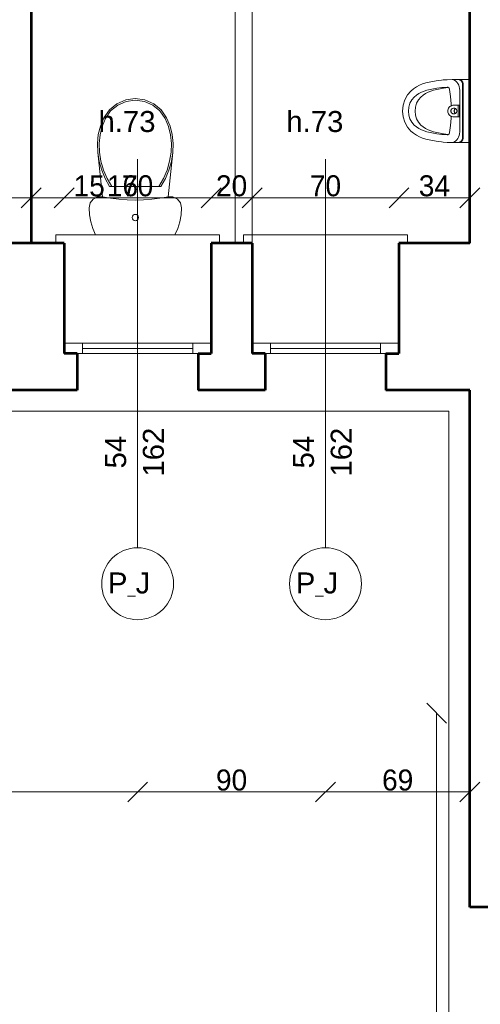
# Model space of a CAD drawing. Header units: inches. Extents: x -21887 to 84279, y -131485 to 67836.
# Tile 20 of 256: x -1864 to 331, y -24384 to -19694. Entities that reach past the tile are written whole.
import ezdxf

# ---------------------------------------------------------------- set-up
doc = ezdxf.new("R2010")
doc.units = ezdxf.units.IN
doc.header["$MEASUREMENT"] = 0
doc.layers.get('0').update_dxf_attribs({"lineweight": 13})
doc.layers.get('Defpoints').update_dxf_attribs({"lineweight": 13})
for name, color, linetype, lineweight in [('AI_MURY', 7, 'Continuous', 53), ('Dimensioning', 7, 'Continuous', 13), ('DRZWI', 7, 'Continuous', 13), ('dzialowki', 7, 'Continuous', 53), ('Furniture & Equipment', 7, 'Continuous', 13), ('PODCIAGI', 7, 'Continuous', 13)]:
    doc.layers.add(name, color=color, linetype=linetype, lineweight=lineweight)
doc.styles.add('GENERATED_STYLE_7', font='txt')
doc.styles.add('Style-Courier New', font='txt')
doc.dimstyles.new('Dimstyle_4', dxfattribs={"dimtxt": 100, "dimasz": 95, "dimexe": 0, "dimexo": 0, "dimgap": 0.09, "dimtad": 1, "dimdec": 0, "dimlfac": 0.1, "dimzin": 0, "dimdsep": 46, "dimlunit": 5, "dimtxsty": 'GENERATED_STYLE_7', "dimblk": 'ARROWHEAD_6', "dimcen": 0.09, "dimclrd": 161, "dimclre": 161, "dimclrt": 7, "dimadec": 0, "dimazin": 0, "dimtfac": 1, "dimtdec": 0, "dimtmove": 0, "dimatfit": 3, "dimfxl": 0, "dimtolj": 1, "dimtzin": 0, "dimarcsym": 0})
doc.dimstyles.new('Dimstyle_5', dxfattribs={"dimtxt": 100, "dimasz": 95, "dimexe": 0.18, "dimexo": 0, "dimgap": 0.09, "dimtad": 1, "dimtih": 1, "dimtoh": 1, "dimdec": 0, "dimlfac": 0.1, "dimzin": 0, "dimdsep": 46, "dimlunit": 5, "dimtxsty": 'GENERATED_STYLE_7', "dimblk": 'ARROWHEAD_6', "dimcen": 0.09, "dimclrd": 161, "dimclre": 161, "dimclrt": 7, "dimadec": 0, "dimazin": 0, "dimtfac": 1, "dimtdec": 0, "dimtmove": 0, "dimatfit": 3, "dimfxl": 0, "dimtolj": 1, "dimtzin": 0, "dimarcsym": 0})

# ---------------------------------------------------------------- blocks, each defined once
blk = doc.blocks.new('WC LT_79')
at = {"layer": 'Furniture & Equipment', "color": 9, "linetype": 'Continuous'}
for p, q in [((17.6, 619.2), (7.9, 587.1)), ((31.1, 650), (17.6, 619.2)), ((408.9, 650), (31.1, 650)), ((422.4, 619.2), (408.9, 650)), ((432.1, 587.1), (422.4, 619.2)), ((7.9, 587.1), (2, 554)), ((438, 554), (432.1, 587.1)), ((2, 554), (0, 520.5)), ((0, 520.5), (5.1, 497.8)), ((434.9, 497.8), (440, 520.5)), ((440, 520.5), (438, 554)), ((5.1, 497.8), (19.5, 479.5)), ((19.5, 479.5), (40.4, 469.1)), ((40.4, 469.1), (63.7, 468.6)), ((376.3, 468.6), (399.6, 469.1)), ((399.6, 469.1), (420.5, 479.5)), ((420.5, 479.5), (434.9, 497.8)), ((63.7, 468.6), (41, 257)), ((399, 257), (376.3, 468.6)), ((76.7, 381.4), (60, 341.4)), ((85.7, 381.4), (68.5, 341.2)), ((97.9, 419.3), (76.7, 381.4)), ((107.5, 419.3), (85.7, 381.4)), ((342.1, 419.3), (97.9, 419.3)), ((354.3, 381.4), (332.5, 419.3)), ((363.3, 381.4), (342.1, 419.3)), ((371.5, 341.2), (354.3, 381.4)), ((380, 341.4), (363.3, 381.4)), ((60, 341.4), (48.1, 299.7)), ((68.5, 341.2), (56.2, 299.2)), ((383.8, 299.2), (371.5, 341.2)), ((391.9, 299.7), (380, 341.4)), ((48.1, 299.7), (41, 257)), ((56.2, 299.2), (49, 256.1)), ((391, 256.1), (383.8, 299.2)), ((399, 257), (391.9, 299.7)), ((41, 257), (39.4, 214.7)), ((49, 256.1), (47.5, 215)), ((392.5, 215), (391, 256.1)), ((400.6, 214.7), (399, 257)), ((39.4, 214.7), (43.9, 172.6)), ((47.5, 215), (51.9, 174)), ((388.1, 174), (392.5, 215)), ((396.1, 172.6), (400.6, 214.7)), ((43.9, 172.6), (54.3, 131.6)), ((51.9, 174), (62, 134.1)), ((378, 134.1), (388.1, 174)), ((385.7, 131.6), (396.1, 172.6)), ((54.3, 131.6), (70.5, 92.4)), ((62, 134.1), (77.7, 96)), ((77.7, 96), (102.5, 59.8)), ((337.5, 59.8), (362.3, 96)), ((362.3, 96), (378, 134.1)), ((369.5, 92.4), (385.7, 131.6)), ((70.5, 92.4), (96.5, 54.4)), ((96.5, 54.4), (132, 25)), ((102.5, 59.8), (136.3, 31.8)), ((303.7, 31.8), (337.5, 59.8)), ((308, 25), (343.5, 54.4)), ((343.5, 54.4), (369.5, 92.4)), ((132, 25), (174.3, 6.4)), ((136.3, 31.8), (176.5, 14.1)), ((174.3, 6.4), (220, 0)), ((176.5, 14.1), (220, 8)), ((220, 8), (263.5, 14.1)), ((220, 0), (265.7, 6.4)), ((263.5, 14.1), (303.7, 31.8)), ((265.7, 6.4), (308, 25))]:
    blk.add_line(p, q, dxfattribs=at)
at = {"layer": 'Furniture & Equipment', "color": 9, "linetype": 'Continuous', "flags": 128}
blk.add_lwpolyline([(376.3, 468.6), (337.6, 475.4), (298.5, 480.3), (259.3, 483.3), (220, 484.3), (180.7, 483.3), (141.5, 480.3), (102.4, 475.4), (63.7, 468.6)], dxfattribs=at)
at = {"layer": 'Furniture & Equipment', "color": 9, "linetype": 'Continuous'}
blk.add_circle((220, 567.4), 15, dxfattribs=at)
blk = doc.blocks.new('Urinal 01_80')
at = {"layer": 'Furniture & Equipment', "color": 9, "linetype": 'Continuous'}
for p, q in [((0, 320), (0, 296.9)), ((0, 320), (300, 320)), ((0, 296.9), (0, 274.7)), ((6.6, 281.8), (2.2, 274.9)), ((6.6, 281.8), (2.2, 274.9)), ((13.1, 286.3), (6.6, 281.8)), ((13.1, 286.3), (6.6, 281.8)), ((13.1, 283.1), (6.6, 278.6)), ((20.7, 287.9), (13.1, 286.3)), ((20.7, 287.9), (13.1, 286.3)), ((20.7, 284.7), (13.1, 283.1)), ((279.3, 287.9), (20.7, 287.9)), ((279.3, 287.9), (20.7, 287.9)), ((279.3, 284.7), (20.7, 284.7)), ((286.9, 286.3), (279.3, 287.9)), ((286.9, 286.3), (279.3, 287.9)), ((286.9, 283.1), (279.3, 284.7)), ((293.4, 281.8), (286.9, 286.3)), ((293.4, 281.8), (286.9, 286.3)), ((293.4, 278.6), (286.9, 283.1)), ((297.8, 274.9), (293.4, 281.8)), ((297.8, 274.9), (293.4, 281.8)), ((300, 320), (300, 278)), ((0, 274.7), (0, 270.4)), ((0, 270.4), (0, 238.4)), ((0.1, 245.9), (0, 238.4)), ((0.1, 242.7), (0, 235.2)), ((0, 235.2), (1.2, 241.6)), ((0, 238.4), (0, 235.2)), ((0.4, 267.5), (0.1, 245.9)), ((0.4, 267.5), (0.1, 245.9)), ((0.4, 264.2), (0.1, 242.7)), ((0.1, 235.6), (0.8, 211.4)), ((1.5, 271.7), (0.4, 267.5)), ((1.5, 271.7), (0.4, 267.5)), ((1.5, 268.5), (0.4, 264.2)), ((1.2, 241.6), (3.8, 247.8)), ((2.2, 274.9), (1.5, 271.7)), ((2.2, 274.9), (1.5, 271.7)), ((2.2, 271.7), (1.5, 268.5)), ((6.6, 278.6), (2.2, 271.7)), ((3.8, 247.8), (7.8, 253.6)), ((7.8, 253.6), (12.9, 258.8)), ((12.9, 258.8), (19.1, 263.2)), ((19.1, 263.2), (26.1, 266.8)), ((26.1, 266.8), (33.9, 269.5)), ((33.9, 269.5), (42.1, 271.1)), ((42.1, 271.1), (50.6, 271.7)), ((50.6, 271.7), (249.3, 271.7)), ((177.6, 270.5), (122.3, 270.5)), ((122.3, 270.5), (122.3, 263.8)), ((122.3, 263.8), (177.6, 263.8)), ((122.3, 244), (122.3, 263.8)), ((122.7, 238.9), (122.3, 244)), ((124, 233.9), (122.7, 238.9)), ((136.7, 246.5), (136.5, 244)), ((136.5, 244), (136.7, 241.5)), ((137.3, 248.9), (136.7, 246.5)), ((136.7, 241.5), (137.3, 239.1)), ((138.3, 251.1), (137.3, 248.9)), ((137.3, 239.1), (138.3, 236.8)), ((139.7, 253.2), (138.3, 251.1)), ((138.3, 251), (138.3, 251.1)), ((139.7, 249.6), (138.3, 251)), ((138.3, 236.8), (139.7, 234.8)), ((141.3, 254.9), (139.7, 253.2)), ((141.3, 248.3), (139.7, 249.6)), ((139.7, 234.8), (141.3, 233)), ((143.2, 256.3), (141.3, 254.9)), ((143.2, 247.3), (141.3, 248.3)), ((145.4, 257.4), (143.2, 256.3)), ((145.4, 246.5), (143.2, 247.3)), ((147.6, 258), (145.4, 257.4)), ((147.6, 246), (145.4, 246.5)), ((150, 258.3), (147.6, 258)), ((150, 245.9), (147.6, 246)), ((152.3, 258), (150, 258.3)), ((152.3, 246), (150, 245.9)), ((154.6, 257.4), (152.3, 258)), ((154.6, 246.5), (152.3, 246)), ((156.7, 256.3), (154.6, 257.4)), ((156.7, 247.3), (154.6, 246.5)), ((158.6, 254.9), (156.7, 256.3)), ((158.6, 248.3), (156.7, 247.3)), ((160.3, 253.2), (158.6, 254.9)), ((160.3, 249.6), (158.6, 248.3)), ((158.6, 233), (160.3, 234.8)), ((161.6, 251.1), (160.3, 253.2)), ((161.6, 251), (160.3, 249.6)), ((160.3, 234.8), (161.6, 236.8)), ((161.6, 251.1), (161.6, 251)), ((162.6, 248.9), (161.6, 251.1)), ((161.6, 236.8), (162.6, 239.1)), ((163.2, 246.5), (162.6, 248.9)), ((162.6, 239.1), (163.2, 241.5)), ((163.4, 244), (163.2, 246.5)), ((163.2, 241.5), (163.4, 244)), ((177.2, 238.9), (176, 233.9)), ((177.6, 244), (177.2, 238.9)), ((177.6, 256.2), (177.6, 270.5)), ((177.6, 270.5), (177.6, 263.8)), ((177.6, 263.8), (177.6, 244)), ((177.6, 256.2), (177.6, 244)), ((249.3, 271.7), (257.8, 271.1)), ((257.8, 271.1), (266, 269.5)), ((266, 269.5), (273.8, 266.9)), ((273.8, 266.9), (280.9, 263.2)), ((280.9, 263.2), (287.1, 258.8)), ((287.1, 258.8), (292.2, 253.6)), ((292.2, 253.6), (296.2, 247.8)), ((297.8, 271.7), (293.4, 278.6)), ((296.2, 247.8), (298.8, 241.6)), ((298.5, 271.7), (297.8, 274.9)), ((298.5, 271.7), (297.8, 274.9)), ((298.5, 268.5), (297.8, 271.7)), ((299.6, 267.5), (298.5, 271.7)), ((299.6, 267.5), (298.5, 271.7)), ((299.6, 264.2), (298.5, 268.5)), ((298.8, 241.6), (300, 235.2)), ((299.2, 211.4), (299.9, 235.6)), ((299.9, 245.9), (299.6, 267.5)), ((299.9, 245.9), (299.6, 267.5)), ((299.9, 242.7), (299.6, 264.2)), ((299.9, 278), (300, 270.4)), ((300, 238.4), (299.9, 245.9)), ((300, 238.4), (299.9, 245.9)), ((300, 235.2), (299.9, 242.7)), ((300, 274.7), (300, 270.4)), ((300, 270.4), (300, 238.4)), ((300, 238.4), (300, 235.2)), ((0.8, 211.4), (2.1, 193.4)), ((2.1, 193.4), (2.8, 185.1)), ((36.2, 212.5), (36.6, 215.1)), ((37.5, 195), (36.2, 212.5)), ((36.6, 215.1), (37.6, 217.5)), ((38.2, 187.2), (37.5, 195)), ((37.6, 217.5), (39.4, 219.6)), ((41.3, 195.1), (38.3, 218.3)), ((39.4, 219.6), (41.7, 221.4)), ((45.5, 171), (41.3, 195.1)), ((41.7, 221.4), (44.6, 222.7)), ((44.6, 222.7), (47.7, 223.5)), ((47.7, 223.5), (81.6, 227.8)), ((81.6, 227.8), (115.7, 230.4)), ((115.7, 230.4), (125.4, 230.7)), ((126, 229.3), (124, 233.9)), ((128.8, 225.1), (126, 229.3)), ((132.2, 221.5), (128.8, 225.1)), ((136.1, 218.5), (132.2, 221.5)), ((140.5, 216.4), (136.1, 218.5)), ((145.2, 215.1), (140.5, 216.4)), ((141.3, 233), (143.2, 231.6)), ((143.2, 231.6), (145.4, 230.6)), ((150, 214.6), (145.2, 215.1)), ((145.4, 230.6), (147.6, 229.9)), ((147.6, 229.9), (150, 229.7)), ((150, 229.7), (152.3, 229.9)), ((154.8, 215.1), (150, 214.6)), ((152.3, 229.9), (154.6, 230.6)), ((154.6, 230.6), (156.7, 231.6)), ((159.4, 216.4), (154.8, 215.1)), ((156.7, 231.6), (158.6, 233)), ((163.8, 218.5), (159.4, 216.4)), ((167.8, 221.5), (163.8, 218.5)), ((171.2, 225.1), (167.8, 221.5)), ((173.9, 229.3), (171.2, 225.1)), ((176, 233.9), (173.9, 229.3)), ((174.5, 230.7), (184.3, 230.4)), ((184.3, 230.4), (218.4, 227.8)), ((218.4, 227.8), (252.3, 223.5)), ((252.3, 223.5), (255.4, 222.7)), ((258.7, 195.1), (254.5, 171)), ((255.4, 222.7), (258.3, 221.4)), ((258.3, 221.4), (260.6, 219.6)), ((261.7, 218.3), (258.7, 195.1)), ((260.6, 219.6), (262.4, 217.5)), ((262.5, 195), (261.8, 187.2)), ((262.4, 217.5), (263.4, 215.1)), ((263.8, 212.5), (262.5, 195)), ((263.4, 215.1), (263.8, 212.5)), ((297.2, 185.1), (297.9, 193.4)), ((297.9, 193.4), (299.2, 211.4)), ((2.8, 185.1), (6, 159.9)), ((6, 159.9), (10.4, 134.8)), ((41.3, 163), (38.2, 187.2)), ((45.5, 138.9), (41.3, 163)), ((50.8, 147.3), (45.5, 171)), ((54.9, 134.1), (50.8, 147.3)), ((249.2, 147.3), (245.1, 134.1)), ((254.5, 171), (249.2, 147.3)), ((258.7, 163), (254.5, 138.9)), ((261.8, 187.2), (258.7, 163)), ((289.6, 134.8), (294, 159.9)), ((294, 159.9), (297.2, 185.1)), ((10.4, 134.8), (16.1, 109.9)), ((16.1, 109.9), (20.7, 94.7)), ((20.7, 94.7), (27, 79.9)), ((50.8, 115.3), (45.5, 138.9)), ((54.9, 102), (50.8, 115.3)), ((60.3, 121.4), (54.9, 134.1)), ((60.3, 89.4), (54.9, 102)), ((66.9, 109.2), (60.3, 121.4)), ((74.9, 97.4), (66.9, 109.2)), ((83.3, 87.1), (74.9, 97.4)), ((225.1, 97.4), (216.7, 87.1)), ((233.1, 109.2), (225.1, 97.4)), ((239.7, 121.4), (233.1, 109.2)), ((245.1, 134.1), (239.7, 121.4)), ((245.1, 102), (239.7, 89.4)), ((249.2, 115.3), (245.1, 102)), ((254.5, 138.9), (249.2, 115.3)), ((273, 79.9), (279.3, 94.7)), ((279.3, 94.7), (283.9, 109.9)), ((283.9, 109.9), (289.6, 134.8)), ((27, 79.9), (34.8, 65.6)), ((34.8, 65.6), (44.1, 51.8)), ((44.1, 51.8), (54.8, 38.7)), ((66.9, 77.1), (60.3, 89.4)), ((74.9, 65.4), (66.9, 77.1)), ((83.3, 55.1), (74.9, 65.4)), ((97.2, 75), (83.3, 87.1)), ((97.2, 43), (83.3, 55.1)), ((113.1, 66.5), (97.2, 75)), ((131, 61.2), (113.1, 66.5)), ((150, 59.5), (131, 61.2)), ((169, 61.2), (150, 59.5)), ((186.9, 66.5), (169, 61.2)), ((202.8, 75), (186.9, 66.5)), ((216.7, 87.1), (202.8, 75)), ((216.7, 55.1), (202.8, 43)), ((225.1, 65.4), (216.7, 55.1)), ((233.1, 77.1), (225.1, 65.4)), ((239.7, 89.4), (233.1, 77.1)), ((245.2, 38.7), (255.9, 51.8)), ((255.9, 51.8), (265.2, 65.6)), ((265.2, 65.6), (273, 79.9)), ((54.8, 38.7), (73.4, 22.5)), ((73.4, 22.5), (96.3, 10.3)), ((96.3, 10.3), (122.4, 2.6)), ((113.1, 34.5), (97.2, 43)), ((131, 29.2), (113.1, 34.5)), ((122.4, 2.6), (150, 0)), ((150, 27.4), (131, 29.2)), ((169, 29.2), (150, 27.4)), ((150, 0), (177.6, 2.6)), ((186.9, 34.5), (169, 29.2)), ((177.6, 2.6), (203.7, 10.3)), ((202.8, 43), (186.9, 34.5)), ((203.7, 10.3), (226.6, 22.5)), ((226.6, 22.5), (245.2, 38.7))]:
    blk.add_line(p, q, dxfattribs=at)
blk = doc.blocks.new('ARROWHEAD_6')
at = {"color": 0, "linetype": 'Continuous'}
for p, q in [((-0.5, -0.5), (0.5, 0.5)), ((0, 0), (-1, 0))]:
    blk.add_line(p, q, dxfattribs=at)
blk = doc.blocks.new('*U184')
at = {"layer": 'Defpoints', "color": 0, "linetype": 'Continuous'}
for p in [(-270, -21459.3), (57580.5, -21459.3), (56990.5, -24609.3)]:
    blk.add_point(p, dxfattribs=at)
at = {"layer": 'Dimensioning', "color": 161, "linetype": 'Continuous', "lineweight": -2}
for p, q in [((-269.9, -21459.3), (-270, -21459.3)), ((-270, -24514.3), (-270, -21554.3)), ((-269.9, -24609.3), (-270, -24609.3))]:
    blk.add_line(p, q, dxfattribs=at)
at = {"layer": 'Dimensioning', "color": 161, "linetype": 'Continuous', "lineweight": -2, "xscale": 95, "yscale": 95, "zscale": 95}
for p, rotation in [((-270, -21459.3), 90), ((-270, -24609.3), 270)]:
    blk.add_blockref('ARROWHEAD_6', p, dxfattribs=dict(at, rotation=rotation))
at = {"layer": 'Dimensioning', "color": 7, "linetype": 'Continuous', "insert": (-326.3, -23034.3), "char_height": 100, "attachment_point": 5, "rotation": 90, "style": 'GENERATED_STYLE_7'}
blk.add_mtext('315', dxfattribs=at)
blk = doc.blocks.new('*U1771')
at = {"layer": 'Defpoints'}
for p in [(122.4, -22997.2), (57973, -22997.2), (122.4, -23034.3), (57383, -26147.2)]:
    blk.add_point(p, dxfattribs=at)
at = {"layer": 'Dimensioning', "color": 161, "linetype": 'Continuous'}
blk.add_blockref('*U184', (392.5, -1537.9), dxfattribs=at)
blk = doc.blocks.new('*D1914')
at = {"layer": 'Defpoints'}
for p in [(122.4, 0), (122.4, -22997.2), (57973, -22997.2), (57383, -26147.2)]:
    blk.add_point(p, dxfattribs=at)
at = {"layer": 'Dimensioning', "color": 161, "linetype": 'Continuous'}
blk.add_blockref('*U1771', (0, 0), dxfattribs=at)
blk = doc.blocks.new('*U1162')
at = {"layer": 'Defpoints', "color": 0, "linetype": 'Continuous'}
for p in [(-2837, -21559.3), (-1302, -21559.3), (-1302, -23373)]:
    blk.add_point(p, dxfattribs=at)
at = {"layer": 'Dimensioning', "color": 161, "linetype": 'Continuous', "lineweight": -2}
for p, q in [((-2837, -23372.8), (-2837, -23373.2)), ((-2742, -23373), (-1397, -23373)), ((-1302, -23372.8), (-1302, -23373.2))]:
    blk.add_line(p, q, dxfattribs=at)
at = {"layer": 'Dimensioning', "color": 161, "linetype": 'Continuous', "lineweight": -2, "xscale": 95, "yscale": 95, "zscale": 95, "rotation": 180}
blk.add_blockref('ARROWHEAD_6', (-2837, -23373), dxfattribs=at)
at = {"layer": 'Dimensioning', "color": 161, "linetype": 'Continuous', "lineweight": -2, "xscale": 95, "yscale": 95, "zscale": 95}
blk.add_blockref('ARROWHEAD_6', (-1302, -23373), dxfattribs=at)
at = {"layer": 'Dimensioning', "color": 7, "linetype": 'Continuous', "insert": (-2069.5, -23317.3), "char_height": 100, "attachment_point": 5, "style": 'GENERATED_STYLE_7'}
blk.add_mtext('154', dxfattribs=at)
blk = doc.blocks.new('*D2146')
at = {"layer": 'Defpoints'}
for p in [(-2837, -21559.3), (-1302, -21559.3), (-2069.5, -23373), (-1302, -23373)]:
    blk.add_point(p, dxfattribs=at)
at = {"layer": 'Dimensioning', "color": 161, "linetype": 'Continuous'}
blk.add_blockref('*U1162', (0, 0), dxfattribs=at)
blk = doc.blocks.new('*U1163')
at = {"layer": 'Defpoints', "color": 0, "linetype": 'Continuous'}
for p in [(-1302, -21559.3), (-407, -21559.3), (-407, -23373)]:
    blk.add_point(p, dxfattribs=at)
at = {"layer": 'Dimensioning', "color": 161, "linetype": 'Continuous', "lineweight": -2}
for p, q in [((-1302, -23372.8), (-1302, -23373.2)), ((-1207, -23373), (-502, -23373)), ((-407, -23372.8), (-407, -23373.2))]:
    blk.add_line(p, q, dxfattribs=at)
at = {"layer": 'Dimensioning', "color": 161, "linetype": 'Continuous', "lineweight": -2, "xscale": 95, "yscale": 95, "zscale": 95, "rotation": 180}
blk.add_blockref('ARROWHEAD_6', (-1302, -23373), dxfattribs=at)
at = {"layer": 'Dimensioning', "color": 161, "linetype": 'Continuous', "lineweight": -2, "xscale": 95, "yscale": 95, "zscale": 95}
blk.add_blockref('ARROWHEAD_6', (-407, -23373), dxfattribs=at)
at = {"layer": 'Dimensioning', "color": 7, "linetype": 'Continuous', "insert": (-854.5, -23316.7), "char_height": 100, "attachment_point": 5, "style": 'GENERATED_STYLE_7'}
blk.add_mtext('90', dxfattribs=at)
blk = doc.blocks.new('*D2147')
at = {"layer": 'Defpoints'}
for p in [(-1302, -21559.3), (-407, -21559.3), (-854.5, -23373), (-407, -23373)]:
    blk.add_point(p, dxfattribs=at)
at = {"layer": 'Dimensioning', "color": 161, "linetype": 'Continuous'}
blk.add_blockref('*U1163', (0, 0), dxfattribs=at)
blk = doc.blocks.new('*U1164')
at = {"layer": 'Defpoints', "color": 0, "linetype": 'Continuous'}
for p in [(-407, -21559.3), (280.5, -23373), (280.5, -23373)]:
    blk.add_point(p, dxfattribs=at)
at = {"layer": 'Dimensioning', "color": 161, "linetype": 'Continuous', "lineweight": -2}
for p, q in [((-407, -23372.8), (-407, -23373.2)), ((-312, -23373), (185.5, -23373)), ((280.5, -23373), (280.5, -23372.8))]:
    blk.add_line(p, q, dxfattribs=at)
at = {"layer": 'Dimensioning', "color": 161, "linetype": 'Continuous', "lineweight": -2, "xscale": 95, "yscale": 95, "zscale": 95, "rotation": 180}
blk.add_blockref('ARROWHEAD_6', (-407, -23373), dxfattribs=at)
at = {"layer": 'Dimensioning', "color": 161, "linetype": 'Continuous', "lineweight": -2, "xscale": 95, "yscale": 95, "zscale": 95}
blk.add_blockref('ARROWHEAD_6', (280.5, -23373), dxfattribs=at)
at = {"layer": 'Dimensioning', "color": 7, "linetype": 'Continuous', "insert": (-63.2, -23316.7), "char_height": 100, "attachment_point": 5, "style": 'GENERATED_STYLE_7'}
blk.add_mtext('69', dxfattribs=at)
blk = doc.blocks.new('*D2148')
at = {"layer": 'Defpoints'}
for p in [(-407, -21559.3), (-63.2, -23373), (280.5, -23373), (280.5, -23373)]:
    blk.add_point(p, dxfattribs=at)
at = {"layer": 'Dimensioning', "color": 161, "linetype": 'Continuous'}
blk.add_blockref('*U1164', (0, 0), dxfattribs=at)
blk = doc.blocks.new('*U1170')
at = {"layer": 'Defpoints', "color": 0, "linetype": 'Continuous'}
for p in [(-1809.7, -20542.4), (-1959.7, -20645.4), (-1809.7, -20654.9)]:
    blk.add_point(p, dxfattribs=at)
at = {"layer": 'Dimensioning', "color": 161, "linetype": 'Continuous', "lineweight": -2}
for p, q in [((-2054.7, -20542.4), (-2149.7, -20542.4)), ((-1959.7, -20542.6), (-1959.7, -20542.3)), ((-1959.7, -20542.4), (-1809.7, -20542.4)), ((-1809.7, -20542.6), (-1809.7, -20542.3)), ((-1714.7, -20542.4), (-1446.3, -20542.4))]:
    blk.add_line(p, q, dxfattribs=at)
at = {"layer": 'Dimensioning', "color": 161, "linetype": 'Continuous', "lineweight": -2, "xscale": 95, "yscale": 95, "zscale": 95}
blk.add_blockref('ARROWHEAD_6', (-1959.7, -20542.4), dxfattribs=at)
at = {"layer": 'Dimensioning', "color": 161, "linetype": 'Continuous', "lineweight": -2, "xscale": 95, "yscale": 95, "zscale": 95, "rotation": 180}
blk.add_blockref('ARROWHEAD_6', (-1809.7, -20542.4), dxfattribs=at)
at = {"layer": 'Dimensioning', "color": 7, "linetype": 'Continuous', "insert": (-1533, -20486.7), "char_height": 100, "attachment_point": 5, "style": 'GENERATED_STYLE_7'}
blk.add_mtext('15', dxfattribs=at)
blk = doc.blocks.new('*D2161')
at = {"layer": 'Defpoints'}
for p in [(-1809.7, -20542.4), (-1533, -20542.4), (-1959.7, -20645.4), (-1809.7, -20654.9)]:
    blk.add_point(p, dxfattribs=at)
at = {"layer": 'Dimensioning', "color": 161, "linetype": 'Continuous'}
blk.add_blockref('*U1170', (0, 0), dxfattribs=at)
blk = doc.blocks.new('*U1171')
at = {"layer": 'Defpoints', "color": 0, "linetype": 'Continuous'}
for p in [(-1652, -20542.4), (-1809.7, -20654.9), (-1652, -20882.4)]:
    blk.add_point(p, dxfattribs=at)
at = {"layer": 'Dimensioning', "color": 161, "linetype": 'Continuous', "lineweight": -2}
for p, q in [((-1904.7, -20542.4), (-1999.7, -20542.4)), ((-1809.7, -20542.6), (-1809.7, -20542.3)), ((-1809.7, -20542.4), (-1652, -20542.4)), ((-1652, -20542.6), (-1652, -20542.3)), ((-1557, -20542.4), (-1286.5, -20542.4))]:
    blk.add_line(p, q, dxfattribs=at)
at = {"layer": 'Dimensioning', "color": 161, "linetype": 'Continuous', "lineweight": -2, "xscale": 95, "yscale": 95, "zscale": 95}
blk.add_blockref('ARROWHEAD_6', (-1809.7, -20542.4), dxfattribs=at)
at = {"layer": 'Dimensioning', "color": 161, "linetype": 'Continuous', "lineweight": -2, "xscale": 95, "yscale": 95, "zscale": 95, "rotation": 180}
blk.add_blockref('ARROWHEAD_6', (-1652, -20542.4), dxfattribs=at)
at = {"layer": 'Dimensioning', "color": 7, "linetype": 'Continuous', "insert": (-1374.2, -20486.1), "char_height": 100, "attachment_point": 5, "style": 'GENERATED_STYLE_7'}
blk.add_mtext('16', dxfattribs=at)
blk = doc.blocks.new('*D2162')
at = {"layer": 'Defpoints'}
for p in [(-1652, -20542.4), (-1374.2, -20542.4), (-1809.7, -20654.9), (-1652, -20882.4)]:
    blk.add_point(p, dxfattribs=at)
at = {"layer": 'Dimensioning', "color": 161, "linetype": 'Continuous'}
blk.add_blockref('*U1171', (0, 0), dxfattribs=at)
blk = doc.blocks.new('*U1172')
at = {"layer": 'Defpoints', "color": 0, "linetype": 'Continuous'}
for p in [(-952, -20542.4), (-1652, -20882.4), (-952, -20901.4)]:
    blk.add_point(p, dxfattribs=at)
at = {"layer": 'Dimensioning', "color": 161, "linetype": 'Continuous', "lineweight": -2}
for p, q in [((-1652, -20542.6), (-1652, -20542.3)), ((-1557, -20542.4), (-1047, -20542.4)), ((-952, -20542.6), (-952, -20542.3))]:
    blk.add_line(p, q, dxfattribs=at)
at = {"layer": 'Dimensioning', "color": 161, "linetype": 'Continuous', "lineweight": -2, "xscale": 95, "yscale": 95, "zscale": 95, "rotation": 180}
blk.add_blockref('ARROWHEAD_6', (-1652, -20542.4), dxfattribs=at)
at = {"layer": 'Dimensioning', "color": 161, "linetype": 'Continuous', "lineweight": -2, "xscale": 95, "yscale": 95, "zscale": 95}
blk.add_blockref('ARROWHEAD_6', (-952, -20542.4), dxfattribs=at)
at = {"layer": 'Dimensioning', "color": 7, "linetype": 'Continuous', "insert": (-1302, -20486.1), "char_height": 100, "attachment_point": 5, "style": 'GENERATED_STYLE_7'}
blk.add_mtext('70', dxfattribs=at)
blk = doc.blocks.new('*D2163')
at = {"layer": 'Defpoints'}
for p in [(-1302, -20542.4), (-952, -20542.4), (-1652, -20882.4), (-952, -20901.4)]:
    blk.add_point(p, dxfattribs=at)
at = {"layer": 'Dimensioning', "color": 161, "linetype": 'Continuous'}
blk.add_blockref('*U1172', (0, 0), dxfattribs=at)
blk = doc.blocks.new('*U1173')
at = {"layer": 'Defpoints', "color": 0, "linetype": 'Continuous'}
for p in [(-757, -20542.4), (-952, -20901.4), (-757, -20882.4)]:
    blk.add_point(p, dxfattribs=at)
at = {"layer": 'Dimensioning', "color": 161, "linetype": 'Continuous', "lineweight": -2}
for p, q in [((-952, -20542.6), (-952, -20542.3)), ((-857, -20542.4), (-852, -20542.4)), ((-757, -20542.6), (-757, -20542.3))]:
    blk.add_line(p, q, dxfattribs=at)
at = {"layer": 'Dimensioning', "color": 161, "linetype": 'Continuous', "lineweight": -2, "xscale": 95, "yscale": 95, "zscale": 95, "rotation": 180}
blk.add_blockref('ARROWHEAD_6', (-952, -20542.4), dxfattribs=at)
at = {"layer": 'Dimensioning', "color": 161, "linetype": 'Continuous', "lineweight": -2, "xscale": 95, "yscale": 95, "zscale": 95}
blk.add_blockref('ARROWHEAD_6', (-757, -20542.4), dxfattribs=at)
at = {"layer": 'Dimensioning', "color": 7, "linetype": 'Continuous', "insert": (-854.5, -20486.1), "char_height": 100, "attachment_point": 5, "style": 'GENERATED_STYLE_7'}
blk.add_mtext('20', dxfattribs=at)
blk = doc.blocks.new('*D2164')
at = {"layer": 'Defpoints'}
for p in [(-854.5, -20542.4), (-757, -20542.4), (-952, -20901.4), (-757, -20882.4)]:
    blk.add_point(p, dxfattribs=at)
at = {"layer": 'Dimensioning', "color": 161, "linetype": 'Continuous'}
blk.add_blockref('*U1173', (0, 0), dxfattribs=at)
blk = doc.blocks.new('*U1174')
at = {"layer": 'Defpoints', "color": 0, "linetype": 'Continuous'}
for p in [(-57, -20542.4), (-757, -20882.4), (-57, -20901.4)]:
    blk.add_point(p, dxfattribs=at)
at = {"layer": 'Dimensioning', "color": 161, "linetype": 'Continuous', "lineweight": -2}
for p, q in [((-757, -20542.6), (-757, -20542.3)), ((-662, -20542.4), (-152, -20542.4)), ((-57, -20542.6), (-57, -20542.3))]:
    blk.add_line(p, q, dxfattribs=at)
at = {"layer": 'Dimensioning', "color": 161, "linetype": 'Continuous', "lineweight": -2, "xscale": 95, "yscale": 95, "zscale": 95, "rotation": 180}
blk.add_blockref('ARROWHEAD_6', (-757, -20542.4), dxfattribs=at)
at = {"layer": 'Dimensioning', "color": 161, "linetype": 'Continuous', "lineweight": -2, "xscale": 95, "yscale": 95, "zscale": 95}
blk.add_blockref('ARROWHEAD_6', (-57, -20542.4), dxfattribs=at)
at = {"layer": 'Dimensioning', "color": 7, "linetype": 'Continuous', "insert": (-407, -20486.1), "char_height": 100, "attachment_point": 5, "style": 'GENERATED_STYLE_7'}
blk.add_mtext('70', dxfattribs=at)
blk = doc.blocks.new('*D2165')
at = {"layer": 'Defpoints'}
for p in [(-407, -20542.4), (-57, -20542.4), (-757, -20882.4), (-57, -20901.4)]:
    blk.add_point(p, dxfattribs=at)
at = {"layer": 'Dimensioning', "color": 161, "linetype": 'Continuous'}
blk.add_blockref('*U1174', (0, 0), dxfattribs=at)
blk = doc.blocks.new('*U1175')
at = {"layer": 'Defpoints', "color": 0, "linetype": 'Continuous'}
for p in [(280.5, -20542.4), (280.5, -20759.3), (-57, -20901.4)]:
    blk.add_point(p, dxfattribs=at)
at = {"layer": 'Dimensioning', "color": 161, "linetype": 'Continuous', "lineweight": -2}
for p, q in [((-57, -20542.6), (-57, -20542.3)), ((38, -20542.4), (185.5, -20542.4)), ((280.5, -20542.6), (280.5, -20542.3))]:
    blk.add_line(p, q, dxfattribs=at)
at = {"layer": 'Dimensioning', "color": 161, "linetype": 'Continuous', "lineweight": -2, "xscale": 95, "yscale": 95, "zscale": 95, "rotation": 180}
blk.add_blockref('ARROWHEAD_6', (-57, -20542.4), dxfattribs=at)
at = {"layer": 'Dimensioning', "color": 161, "linetype": 'Continuous', "lineweight": -2, "xscale": 95, "yscale": 95, "zscale": 95}
blk.add_blockref('ARROWHEAD_6', (280.5, -20542.4), dxfattribs=at)
at = {"layer": 'Dimensioning', "color": 7, "linetype": 'Continuous', "insert": (111.8, -20486.1), "char_height": 100, "attachment_point": 5, "style": 'GENERATED_STYLE_7'}
blk.add_mtext('34', dxfattribs=at)
blk = doc.blocks.new('*D2166')
at = {"layer": 'Defpoints'}
for p in [(111.8, -20542.4), (280.5, -20542.4), (280.5, -20759.3), (-57, -20901.4)]:
    blk.add_point(p, dxfattribs=at)
at = {"layer": 'Dimensioning', "color": 161, "linetype": 'Continuous'}
blk.add_blockref('*U1175', (0, 0), dxfattribs=at)
blk = doc.blocks.new('*U376')
at = {"layer": 'Defpoints', "color": 0, "linetype": 'Continuous'}
for p in [(-3768.9, -23758.2), (61880.5, -23758.2), (62095.5, -27324.3)]:
    blk.add_point(p, dxfattribs=at)
at = {"layer": 'Dimensioning', "color": 161, "linetype": 'Continuous', "lineweight": -2}
for p, q in [((-3768.7, -23758.2), (-3768.9, -23758.2)), ((-3768.9, -27229.3), (-3768.9, -23853.2)), ((-3768.7, -27324.3), (-3768.9, -27324.3))]:
    blk.add_line(p, q, dxfattribs=at)
at = {"layer": 'Dimensioning', "color": 161, "linetype": 'Continuous', "lineweight": -2, "xscale": 95, "yscale": 95, "zscale": 95}
for p, rotation in [((-3768.9, -23758.2), 90), ((-3768.9, -27324.3), 270)]:
    blk.add_blockref('ARROWHEAD_6', p, dxfattribs=dict(at, rotation=rotation))
at = {"layer": 'Dimensioning', "color": 7, "linetype": 'Continuous', "insert": (-3825.2, -25541.2), "char_height": 100, "attachment_point": 5, "rotation": 90, "style": 'GENERATED_STYLE_7'}
blk.add_mtext('357', dxfattribs=at)
blk = doc.blocks.new('*U1772')
at = {"layer": 'Defpoints'}
for p in [(-2777.6, -24404.3), (62871.9, -24404.3), (-2777.6, -25541.2), (63086.9, -27970.5)]:
    blk.add_point(p, dxfattribs=at)
at = {"layer": 'Dimensioning', "color": 161, "linetype": 'Continuous'}
blk.add_blockref('*U376', (991.3, -646.2), dxfattribs=at)
blk = doc.blocks.new('*D2396')
at = {"layer": 'Defpoints'}
for p in [(-2777.6, 0), (-2777.6, -24404.3), (62871.9, -24404.3), (63086.9, -27970.5)]:
    blk.add_point(p, dxfattribs=at)
at = {"layer": 'Dimensioning', "color": 161, "linetype": 'Continuous'}
blk.add_blockref('*U1772', (0, 0), dxfattribs=at)
blk = doc.blocks.new('*U377')
at = {"layer": 'Defpoints', "color": 0, "linetype": 'Continuous'}
for p in [(-3768.9, -21459.3), (61832.4, -21459.3), (61880.5, -23758.2)]:
    blk.add_point(p, dxfattribs=at)
at = {"layer": 'Dimensioning', "color": 161, "linetype": 'Continuous', "lineweight": -2}
for p, q in [((-3768.7, -21459.3), (-3768.9, -21459.3)), ((-3768.9, -23663.2), (-3768.9, -21554.3)), ((-3768.7, -23758.2), (-3768.9, -23758.2))]:
    blk.add_line(p, q, dxfattribs=at)
at = {"layer": 'Dimensioning', "color": 161, "linetype": 'Continuous', "lineweight": -2, "xscale": 95, "yscale": 95, "zscale": 95}
for p, rotation in [((-3768.9, -21459.3), 90), ((-3768.9, -23758.2), 270)]:
    blk.add_blockref('ARROWHEAD_6', p, dxfattribs=dict(at, rotation=rotation))
at = {"layer": 'Dimensioning', "color": 7, "linetype": 'Continuous', "insert": (-3825.2, -22608.7), "char_height": 100, "attachment_point": 5, "rotation": 90, "style": 'GENERATED_STYLE_7'}
blk.add_mtext('230', dxfattribs=at)
blk = doc.blocks.new('*U1773')
at = {"layer": 'Defpoints'}
for p in [(-3488.6, -22004), (62112.7, -22004), (-3488.6, -22608.7), (62160.9, -24302.8)]:
    blk.add_point(p, dxfattribs=at)
at = {"layer": 'Dimensioning', "color": 161, "linetype": 'Continuous'}
blk.add_blockref('*U377', (280.3, -544.7), dxfattribs=at)
blk = doc.blocks.new('*D2397')
at = {"layer": 'Defpoints'}
for p in [(-3488.6, 0), (-3488.6, -22004), (62112.7, -22004), (62160.9, -24302.8)]:
    blk.add_point(p, dxfattribs=at)
at = {"layer": 'Dimensioning', "color": 161, "linetype": 'Continuous'}
blk.add_blockref('*U1773', (0, 0), dxfattribs=at)

msp = doc.modelspace()

# ---------------------------------------------------------------- linework, layer by layer
at = {"layer": 'AI_MURY', "color": 7, "linetype": 'Continuous'}
for p, q in [((280.5, -20759.3), (280.5, -17509.3)), ((-1652, -20759.3), (-2487, -20759.3)), ((-1652, -20759.3), (-1652, -21285.1)), ((-952, -20759.3), (-952, -21285.1)), ((-757, -20759.3), (-952, -20759.3)), ((-757, -20759.3), (-757, -21285.1)), ((-57, -20759.3), (-57, -21285.1)), ((280.5, -20759.3), (-57, -20759.3)), ((-1589.5, -21285.1), (-1652, -21285.1)), ((-1589.5, -21285.1), (-1589.5, -21459.3)), ((-1014.5, -21285.1), (-1014.5, -21459.3)), ((-1014.5, -21285.1), (-952, -21285.1)), ((-694.5, -21285.1), (-757, -21285.1)), ((-694.5, -21285.1), (-694.5, -21459.3)), ((-119.5, -21285.1), (-119.5, -21459.3)), ((-119.5, -21285.1), (-57, -21285.1)), ((-1589.5, -21459.3), (-2549.5, -21459.3)), ((-694.5, -21459.3), (-1014.5, -21459.3)), ((280.5, -21459.3), (-119.5, -21459.3)), ((280.5, -23921.8), (280.5, -21459.3)), ((445.5, -23921.8), (280.5, -23921.8))]:
    msp.add_line(p, q, dxfattribs=at)
at = {"layer": 'DRZWI', "color": 220, "linetype": 'Continuous'}
for p, q in [((-1302, -22209.7), (-1302, -20358.9)), ((-407, -22209.7), (-407, -20358.9)), ((-1564.5, -21235.1), (-1652, -21235.1)), ((-1564.5, -21235.1), (-1039.5, -21235.1)), ((-1564.5, -21235.1), (-1564.5, -21285.1)), ((-1039.5, -21235.1), (-952, -21235.1)), ((-1039.5, -21235.1), (-1039.5, -21285.1)), ((-669.5, -21235.1), (-757, -21235.1)), ((-144.5, -21235.1), (-669.5, -21235.1)), ((-669.5, -21235.1), (-669.5, -21285.1)), ((-144.5, -21235.1), (-57, -21235.1)), ((-144.5, -21235.1), (-144.5, -21285.1)), ((-1564.5, -21285.1), (-1589.5, -21285.1)), ((-1564.5, -21260.1), (-1039.5, -21260.1)), ((-1564.5, -21285.1), (-1039.5, -21285.1)), ((-1039.5, -21285.1), (-1014.5, -21285.1)), ((-669.5, -21285.1), (-694.5, -21285.1)), ((-144.5, -21260.1), (-669.5, -21260.1)), ((-144.5, -21285.1), (-669.5, -21285.1)), ((-144.5, -21285.1), (-119.5, -21285.1))]:
    msp.add_line(p, q, dxfattribs=at)
at = {"layer": 'DRZWI', "color": 251, "linetype": 'Continuous'}
for p, q in [((-1692, -20719.3), (-912, -20719.3)), ((-1692, -20759.3), (-1692, -20719.3)), ((-912, -20759.3), (-912, -20719.3)), ((-17, -20719.3), (-797, -20719.3)), ((-797, -20759.3), (-797, -20719.3)), ((-17, -20759.3), (-17, -20719.3)), ((180.5, -21559.3), (-4147.4, -21559.3)), ((180.5, -27049.3), (180.5, -21559.3))]:
    msp.add_line(p, q, dxfattribs=at)
at = {"layer": 'DRZWI', "color": 220, "linetype": 'Continuous'}
for centre in [(-1302.1, -22381), (-407.1, -22381)]:
    msp.add_circle(centre, 171.3, dxfattribs=at)
at = {"layer": 'dzialowki', "color": 12, "linetype": 'Continuous'}
msp.add_line((-1809.7, -17659.3), (-1809.7, -20759.3), dxfattribs=at)
at = {"layer": 'PODCIAGI', "color": 9, "linetype": 'Continuous'}
for p, q in [((-837, -19359.3), (-837, -20759.3)), ((-757, -19359.3), (-757, -20759.3))]:
    msp.add_line(p, q, dxfattribs=at)

# ---------------------------------------------------------------- block references
at = {"layer": 'PODCIAGI', "yscale": -1}
for name, p, rotation in [('Urinal 01_80', (-39.5, -20279.3), 89.99999999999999), ('WC LT_79', (-1533.3, -20069.3), 360)]:
    msp.add_blockref(name, p, dxfattribs=dict(at, rotation=rotation))

# ---------------------------------------------------------------- texts
at = {"layer": 'DRZWI', "color": 220, "char_height": 100, "attachment_point": 1, "style": 'GENERATED_STYLE_7'}
for s, insert, width in [('\\fArial|b0|i0|c238|p39;h.73', (-1488.7, -20129.3), 460.863), ('\\fArial|b0|i0|c238|p39;h.73', (-593.7, -20129.3), 460.863), ('\\fArial|b0|i0|c238|p39;P\\H50.000000;_\\H100.000000;J', (-1443.6, -22327.4), 460.117), ('\\fArial|b0|i0|c238|p39;P\\H50.000000;_\\H100.000000;J', (-548.6, -22327.4), 460.117)]:
    msp.add_mtext(s, dxfattribs=dict(at, insert=insert, width=width))
at = {"layer": 'DRZWI', "color": 220, "char_height": 100, "width": 355.178, "attachment_point": 2, "rotation": 90, "line_spacing_factor": 1.079252, "style": 'GENERATED_STYLE_7'}
for insert in [(-1457.1, -21754.2), (-562.1, -21754.2)]:
    msp.add_mtext('\\fArial|b0|i0|c238|p39;54\\P162', dxfattribs=dict(at, insert=insert))

# ---------------------------------------------------------------- dimensions: what is measured, and where the dimension line sits
at = {"layer": 'Dimensioning', "color": 161, "linetype": 'Continuous'}
for base, p1, p2, picture, middle in [((-3488.6, -22004), (62160.9, -24302.8), (62112.7, -22004), '*D2397', (-3488.6, 0)), ((-2777.6, -24404.3), (63086.9, -27970.5), (62871.9, -24404.3), '*D2396', (-2777.6, 0)), ((122.4, -22997.2), (57383, -26147.2), (57973, -22997.2), '*D1914', (122.4, 0))]:
    dim = msp.add_linear_dim(base=base, p1=p1, p2=p2, angle=90, dimstyle='Dimstyle_4', override={"dimtxsty": 'Style-Courier New', "dimclrd": 0, "dimclre": 161, "dimlwe": 0}, dxfattribs=at)
    dim.commit()
    dim.dimension.update_dxf_attribs({"geometry": picture, "text_midpoint": middle, "dimtype": 128})
for base, p1, p2, picture, middle in [((-1809.7, -20542.4), (-1959.7, -20645.4), (-1809.7, -20654.9), '*D2161', (-1533, -20542.4)), ((-1652, -20542.4), (-1809.7, -20654.9), (-1652, -20882.4), '*D2162', (-1374.2, -20542.4)), ((-952, -20542.4), (-1652, -20882.4), (-952, -20901.4), '*D2163', (-1302, -20542.4)), ((-756.9819462, -20542.4352175), (-951.9819462, -20901.3528541), (-756.9819462, -20882.3934953), '*D2164', (-854.4819462, -20542.4352175)), ((-57, -20542.4), (-757, -20882.4), (-57, -20901.4), '*D2165', (-407, -20542.4)), ((280.5, -20542.4), (-57, -20901.4), (280.5, -20759.3), '*D2166', (111.8, -20542.4)), ((-1301.9819462, -23373.0133365), (-2836.9819462, -21559.2868952), (-1301.9819462, -21559.2868952), '*D2146', (-2069.4819462, -23373.0133365)), ((-406.9819462, -23373.0133365), (-1301.9819462, -21559.2868952), (-406.9819462, -21559.2868952), '*D2147', (-854.4819462, -23373.0133365)), ((280.5, -23373), (-407, -21559.3), (280.5, -23373), '*D2148', (-63.2, -23373))]:
    dim = msp.add_linear_dim(base=base, p1=p1, p2=p2, dimstyle='Dimstyle_5', override={"dimtxsty": 'Style-Courier New', "dimclrd": 0, "dimclre": 161, "dimlwe": 0}, dxfattribs=at)
    dim.commit()
    dim.dimension.update_dxf_attribs({"geometry": picture, "text_midpoint": middle, "dimtype": 128})

doc.saveas('drawing.dxf')
